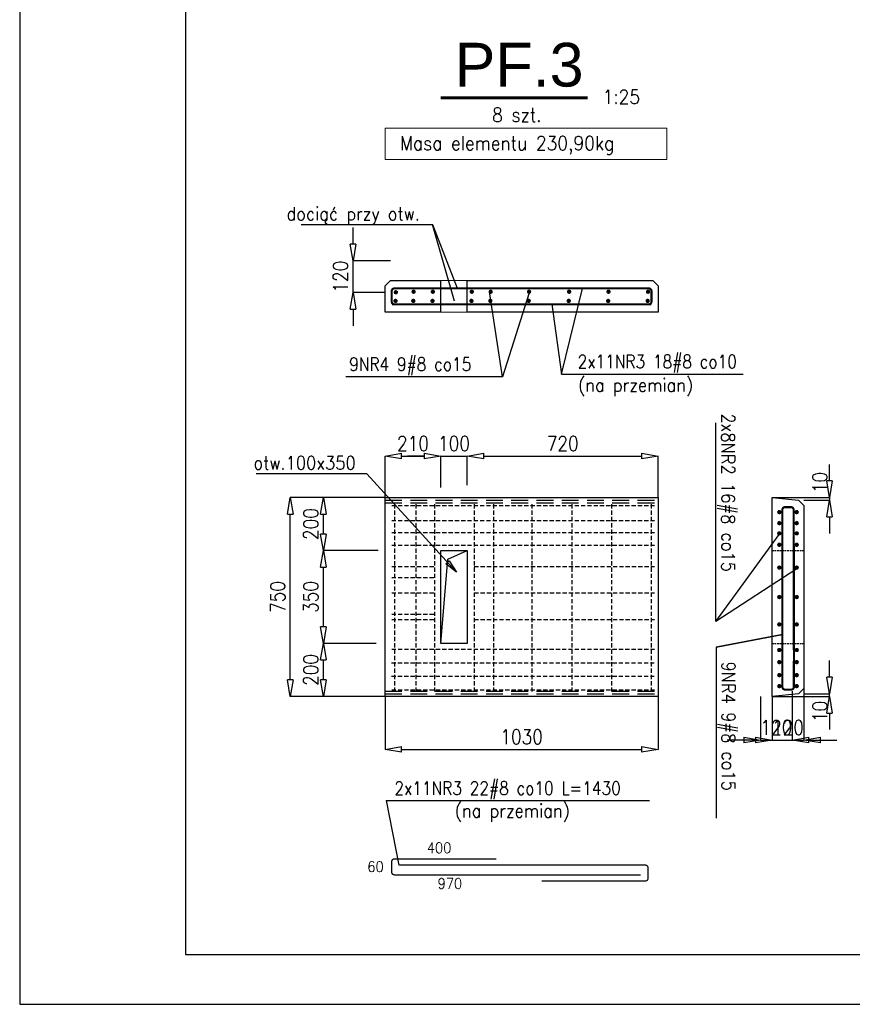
# Model space of a CAD drawing. Header units: centimetres. Extents: x -11084 to 13044, y 2736 to 15778.
# Tile 16 of 23: x 10713 to 11028, y 11155 to 11526. Entities that reach past the tile are written whole.
import ezdxf

# ---------------------------------------------------------------- set-up
doc = ezdxf.new("R2010")
doc.units = ezdxf.units.CM
doc.linetypes.add('HIDDEN', pattern=[9.525, 6.35, -3.175])
doc.linetypes.add('HIDDEN2', pattern=[4.7625, 3.175, -1.5875])
for name, color, linetype, lineweight in [('---Stal+opis', 3, 'Continuous', 18), ('---Stal+widok', 2, 'Continuous', 25), ('---Stal+wym', 9, 'Continuous', 15), ('---Widok', 7, 'Continuous', 25), ('_cienkie', 9, 'Continuous', 9), ('K---wymiar', 13, 'Continuous', 13), ('K_opis-25', 2, 'Continuous', 13)]:
    doc.layers.add(name, color=color, linetype=linetype, lineweight=lineweight)
for name, color, linetype in [('3', 3, 'Continuous'), ('5', 3, 'Continuous'), ('7', 5, 'Continuous'), ('K-3', 3, 'Continuous')]:
    doc.layers.add(name, color=color, linetype=linetype)
doc.styles.add('Arial CE', font='arial.ttf')
doc.styles.add('ROMAND', font='romand.shx', dxfattribs={"width": 0.9})
doc.styles.add('ROMANS', font='romans.shx', dxfattribs={"width": 0.85})
doc.styles.add('WYMIARY', font='ROMANS.shx', dxfattribs={"width": 0.7})
doc.dimstyles.new('1do10-cm-mm', dxfattribs={"dimscale": 0.25, "dimtxt": 19, "dimasz": 0.75, "dimexe": 0, "dimexo": 10, "dimgap": 5, "dimtad": 1, "dimlfac": 10, "dimrnd": 0.5, "dimzin": 9, "dimdsep": 46, "dimtxsty": 'ROMAND', "dimblk": 'UKS', "dimcen": 15, "dimdle": 10, "dimclrd": 256, "dimclre": 256, "dimclrt": 3, "dimadec": 1, "dimazin": 0, "dimtfac": 8e-05, "dimtix": 1, "dimtmove": 2, "dimatfit": 3, "dimldrblk": 'DOTSMALL', "dimfxl": 1, "dimtolj": 1, "dimtzin": 9, "dimarcsym": 0})
doc.dimstyles.new('SK25', dxfattribs={"dimscale": 0.25, "dimtxt": 22, "dimasz": 25, "dimexe": 0, "dimexo": 0, "dimgap": 8, "dimtad": 1, "dimlfac": 10, "dimrnd": 0.5, "dimzin": 9, "dimdsep": 46, "dimtxsty": 'ROMANS', "dimblk": 'CLOSEDBLANK', "dimcen": 0, "dimdle": 10, "dimclrd": 256, "dimclre": 256, "dimclrt": 7, "dimadec": 1, "dimazin": 0, "dimtfac": 8e-05, "dimtix": 1, "dimtmove": 2, "dimatfit": 3, "dimldrblk": 'W', "dimfxl": 1, "dimtolj": 1, "dimtzin": 9, "dimarcsym": 0})

# ---------------------------------------------------------------- blocks, each defined once
blk = doc.blocks.new('_ClosedBlank')
at = {"color": 0, "linetype": 'ByBlock', "lineweight": -2}
for p, q in [((-1, 0.167), (0, 0)), ((-1, 0.167), (-1, -0.167)), ((0, 0), (-1, -0.167))]:
    blk.add_line(p, q, dxfattribs=at)
blk = doc.blocks.new('*D270')
at = {"layer": '---Stal+wym', "lineweight": -2, "transparency": 16777216}
for p, q in [((10847.98, 11290.79), (10828.03, 11290.79)), ((10828.03, 11277.04), (10828.03, 11284.54)), ((10851.32, 11270.79), (10828.03, 11270.79))]:
    blk.add_line(p, q, dxfattribs=at)
at = {"layer": 'Defpoints', "color": 0, "transparency": 16777216}
for p in [(10828.03, 11290.79), (10847.98, 11290.79), (10851.32, 11270.79)]:
    blk.add_point(p, dxfattribs=at)
at = {"layer": '---Stal+wym', "lineweight": -2, "transparency": 16777216, "xscale": 6.25, "yscale": 6.25, "zscale": 6.25}
for p, rotation in [((10828.03, 11290.79), 90), ((10828.03, 11270.79), 270)]:
    blk.add_blockref('_ClosedBlank', p, dxfattribs=dict(at, rotation=rotation))
at = {"layer": '---Stal+wym', "color": 7, "transparency": 16777216, "insert": (10823.28, 11280.79), "char_height": 5.5, "attachment_point": 5, "rotation": 90, "style": 'ROMANS'}
blk.add_mtext('\\A1;200', dxfattribs=at)
blk = doc.blocks.new('W')
for p, q in [((0, -10), (0, 10)), ((10, 0), (-10, 0))]:
    blk.add_line(p, q)
at = {"color": 2}
blk.add_line((-5.477, -5.477), (5.477, 5.477), dxfattribs=at)
blk = doc.blocks.new('*D271')
at = {"layer": '---Stal+wym', "lineweight": -2, "transparency": 16777216}
for p, q in [((10848.76, 11325.79), (10828.03, 11325.79)), ((10828.03, 11297.04), (10828.03, 11319.54)), ((10847.98, 11290.79), (10828.03, 11290.79))]:
    blk.add_line(p, q, dxfattribs=at)
at = {"layer": 'Defpoints', "color": 0, "transparency": 16777216}
for p in [(10828.03, 11325.79), (10848.76, 11325.79), (10847.98, 11290.79)]:
    blk.add_point(p, dxfattribs=at)
at = {"layer": '---Stal+wym', "lineweight": -2, "transparency": 16777216, "xscale": 6.25, "yscale": 6.25, "zscale": 6.25}
for p, rotation in [((10828.03, 11325.79), 90), ((10828.03, 11290.79), 270)]:
    blk.add_blockref('_ClosedBlank', p, dxfattribs=dict(at, rotation=rotation))
at = {"layer": '---Stal+wym', "color": 7, "transparency": 16777216, "insert": (10823.28, 11308.29), "char_height": 5.5, "attachment_point": 5, "rotation": 90, "style": 'ROMANS'}
blk.add_mtext('\\A1;350', dxfattribs=at)
blk = doc.blocks.new('*D272')
at = {"layer": '---Stal+wym', "lineweight": -2, "transparency": 16777216}
for p, q in [((10851.32, 11345.79), (10828.03, 11345.79)), ((10828.03, 11332.04), (10828.03, 11339.54)), ((10848.76, 11325.79), (10828.03, 11325.79))]:
    blk.add_line(p, q, dxfattribs=at)
at = {"layer": 'Defpoints', "color": 0, "transparency": 16777216}
for p in [(10828.03, 11345.79), (10851.32, 11345.79), (10848.76, 11325.79)]:
    blk.add_point(p, dxfattribs=at)
at = {"layer": '---Stal+wym', "lineweight": -2, "transparency": 16777216, "xscale": 6.25, "yscale": 6.25, "zscale": 6.25}
for p, rotation in [((10828.03, 11345.79), 90), ((10828.03, 11325.79), 270)]:
    blk.add_blockref('_ClosedBlank', p, dxfattribs=dict(at, rotation=rotation))
at = {"layer": '---Stal+wym', "color": 7, "transparency": 16777216, "insert": (10823.28, 11335.79), "char_height": 5.5, "attachment_point": 5, "rotation": 90, "style": 'ROMANS'}
blk.add_mtext('\\A1;200', dxfattribs=at)
blk = doc.blocks.new('*D273')
at = {"layer": '---Stal+wym', "lineweight": -2, "transparency": 16777216}
for p, q in [((10851.32, 11345.79), (10815.56, 11345.79)), ((10815.56, 11277.04), (10815.56, 11339.54)), ((10851.32, 11270.79), (10815.56, 11270.79))]:
    blk.add_line(p, q, dxfattribs=at)
at = {"layer": 'Defpoints', "color": 0, "transparency": 16777216}
for p in [(10815.56, 11345.79), (10851.32, 11345.79), (10851.32, 11270.79)]:
    blk.add_point(p, dxfattribs=at)
at = {"layer": '---Stal+wym', "lineweight": -2, "transparency": 16777216, "xscale": 6.25, "yscale": 6.25, "zscale": 6.25}
for p, rotation in [((10815.56, 11345.79), 90), ((10815.56, 11270.79), 270)]:
    blk.add_blockref('_ClosedBlank', p, dxfattribs=dict(at, rotation=rotation))
at = {"layer": '---Stal+wym', "color": 7, "transparency": 16777216, "insert": (10810.81, 11308.29), "char_height": 5.5, "attachment_point": 5, "rotation": 90, "style": 'ROMANS'}
blk.add_mtext('\\A1;750', dxfattribs=at)
blk = doc.blocks.new('*D274')
at = {"layer": '---Stal+wym', "lineweight": -2, "transparency": 16777216}
for p, q in [((10851.32, 11345.79), (10851.32, 11361.42)), ((10857.57, 11361.42), (10866.07, 11361.42)), ((10872.32, 11349.55), (10872.32, 11361.42))]:
    blk.add_line(p, q, dxfattribs=at)
at = {"layer": 'Defpoints', "color": 0, "transparency": 16777216}
for p in [(10872.32, 11361.42), (10872.32, 11349.55), (10851.32, 11345.79)]:
    blk.add_point(p, dxfattribs=at)
at = {"layer": '---Stal+wym', "lineweight": -2, "transparency": 16777216, "xscale": 6.25, "yscale": 6.25, "zscale": 6.25, "rotation": 180}
blk.add_blockref('_ClosedBlank', (10851.32, 11361.42), dxfattribs=at)
at = {"layer": '---Stal+wym', "lineweight": -2, "transparency": 16777216, "xscale": 6.25, "yscale": 6.25, "zscale": 6.25}
blk.add_blockref('_ClosedBlank', (10872.32, 11361.42), dxfattribs=at)
at = {"layer": '---Stal+wym', "color": 7, "transparency": 16777216, "insert": (10861.82, 11366.17), "char_height": 5.5, "attachment_point": 5, "style": 'ROMANS'}
blk.add_mtext('\\A1;210', dxfattribs=at)
blk = doc.blocks.new('*D275')
at = {"layer": '---Stal+wym', "lineweight": -2, "transparency": 16777216}
for p, q in [((10866.07, 11361.42), (10859.82, 11361.42)), ((10872.32, 11349.55), (10872.32, 11361.42)), ((10872.32, 11361.42), (10882.32, 11361.42)), ((10882.32, 11350.46), (10882.32, 11361.42)), ((10888.57, 11361.42), (10894.82, 11361.42))]:
    blk.add_line(p, q, dxfattribs=at)
at = {"layer": 'Defpoints', "color": 0, "transparency": 16777216}
for p in [(10882.32, 11361.42), (10872.32, 11349.55), (10882.32, 11350.46)]:
    blk.add_point(p, dxfattribs=at)
at = {"layer": '---Stal+wym', "lineweight": -2, "transparency": 16777216, "xscale": 6.25, "yscale": 6.25, "zscale": 6.25}
blk.add_blockref('_ClosedBlank', (10872.32, 11361.42), dxfattribs=at)
at = {"layer": '---Stal+wym', "lineweight": -2, "transparency": 16777216, "xscale": 6.25, "yscale": 6.25, "zscale": 6.25, "rotation": 180}
blk.add_blockref('_ClosedBlank', (10882.32, 11361.42), dxfattribs=at)
at = {"layer": '---Stal+wym', "color": 7, "transparency": 16777216, "insert": (10877.32, 11366.17), "char_height": 5.5, "attachment_point": 5, "style": 'ROMANS'}
blk.add_mtext('\\A1;100', dxfattribs=at)
blk = doc.blocks.new('*D276')
at = {"layer": '---Stal+wym', "lineweight": -2, "transparency": 16777216}
for p, q in [((10882.32, 11350.46), (10882.32, 11361.42)), ((10888.57, 11361.42), (10948.07, 11361.42)), ((10954.32, 11345.79), (10954.32, 11361.42))]:
    blk.add_line(p, q, dxfattribs=at)
at = {"layer": 'Defpoints', "color": 0, "transparency": 16777216}
for p in [(10954.32, 11361.42), (10882.32, 11350.46), (10954.32, 11345.79)]:
    blk.add_point(p, dxfattribs=at)
at = {"layer": '---Stal+wym', "lineweight": -2, "transparency": 16777216, "xscale": 6.25, "yscale": 6.25, "zscale": 6.25, "rotation": 180}
blk.add_blockref('_ClosedBlank', (10882.32, 11361.42), dxfattribs=at)
at = {"layer": '---Stal+wym', "lineweight": -2, "transparency": 16777216, "xscale": 6.25, "yscale": 6.25, "zscale": 6.25}
blk.add_blockref('_ClosedBlank', (10954.32, 11361.42), dxfattribs=at)
at = {"layer": '---Stal+wym', "color": 7, "transparency": 16777216, "insert": (10918.32, 11366.17), "char_height": 5.5, "attachment_point": 5, "style": 'ROMANS'}
blk.add_mtext('\\A1;720', dxfattribs=at)
blk = doc.blocks.new('*D277')
at = {"layer": '---Stal+wym', "lineweight": -2, "transparency": 16777216}
for p, q in [((10839.24, 11441.33), (10839.24, 11447.58)), ((10853.32, 11435.08), (10839.24, 11435.08)), ((10839.24, 11423.08), (10839.24, 11435.08)), ((10851.32, 11423.08), (10839.24, 11423.08)), ((10839.24, 11416.83), (10839.24, 11410.58))]:
    blk.add_line(p, q, dxfattribs=at)
at = {"layer": 'Defpoints', "color": 0, "transparency": 16777216}
for p in [(10839.24, 11435.08), (10853.32, 11435.08), (10851.32, 11423.08)]:
    blk.add_point(p, dxfattribs=at)
at = {"layer": '---Stal+wym', "lineweight": -2, "transparency": 16777216, "xscale": 6.25, "yscale": 6.25, "zscale": 6.25}
for p, rotation in [((10839.24, 11435.08), 270), ((10839.24, 11423.08), 90)]:
    blk.add_blockref('_ClosedBlank', p, dxfattribs=dict(at, rotation=rotation))
at = {"layer": '---Stal+wym', "color": 7, "transparency": 16777216, "insert": (10834.49, 11429.08), "char_height": 5.5, "attachment_point": 5, "rotation": 90, "style": 'ROMANS'}
blk.add_mtext('\\A1;120', dxfattribs=at)
blk = doc.blocks.new('*D278')
at = {"layer": '5', "lineweight": -2, "transparency": 16777216}
for p, q in [((10851.32, 11270.79), (10851.32, 11250.82)), ((10954.32, 11270.79), (10954.32, 11250.82)), ((10857.57, 11250.82), (10948.07, 11250.82))]:
    blk.add_line(p, q, dxfattribs=at)
at = {"layer": 'Defpoints', "color": 0, "transparency": 16777216}
for p in [(10851.32, 11270.79), (10954.32, 11270.79), (10954.32, 11250.82)]:
    blk.add_point(p, dxfattribs=at)
at = {"layer": '5', "lineweight": -2, "transparency": 16777216, "xscale": 6.25, "yscale": 6.25, "zscale": 6.25, "rotation": 180}
blk.add_blockref('_ClosedBlank', (10851.32, 11250.82), dxfattribs=at)
at = {"layer": '5', "lineweight": -2, "transparency": 16777216, "xscale": 6.25, "yscale": 6.25, "zscale": 6.25}
blk.add_blockref('_ClosedBlank', (10954.32, 11250.82), dxfattribs=at)
at = {"layer": '5', "color": 7, "transparency": 16777216, "insert": (10902.82, 11255.57), "char_height": 5.5, "attachment_point": 5, "style": 'ROMANS'}
blk.add_mtext('\\A1;1030', dxfattribs=at)
blk = doc.blocks.new('*D279')
at = {"layer": '---Stal+wym', "lineweight": -2, "transparency": 16777216}
for p, q in [((11009.3, 11273.79), (11009.3, 11254.33)), ((10997.3, 11270.79), (10997.3, 11254.33)), ((10991.05, 11254.33), (10984.8, 11254.33)), ((10997.3, 11254.33), (11009.3, 11254.33)), ((11015.55, 11254.33), (11021.8, 11254.33))]:
    blk.add_line(p, q, dxfattribs=at)
at = {"layer": 'Defpoints', "color": 0, "transparency": 16777216}
for p in [(11009.3, 11273.79), (10997.3, 11270.79), (11009.3, 11254.33)]:
    blk.add_point(p, dxfattribs=at)
at = {"layer": '---Stal+wym', "lineweight": -2, "transparency": 16777216, "xscale": 6.25, "yscale": 6.25, "zscale": 6.25}
blk.add_blockref('_ClosedBlank', (10997.3, 11254.33), dxfattribs=at)
at = {"layer": '---Stal+wym', "lineweight": -2, "transparency": 16777216, "xscale": 6.25, "yscale": 6.25, "zscale": 6.25, "rotation": 180}
blk.add_blockref('_ClosedBlank', (11009.3, 11254.33), dxfattribs=at)
at = {"layer": '---Stal+wym', "color": 7, "transparency": 16777216, "insert": (11003.3, 11259.08), "char_height": 5.5, "attachment_point": 5, "style": 'ROMANS'}
blk.add_mtext('\\A1;120', dxfattribs=at)
blk = doc.blocks.new('*D267')
at = {"layer": '---Stal+wym', "lineweight": -2, "transparency": 16777216}
for p, q in [((11004.94, 11272.79), (11004.94, 11254.33)), ((10992.94, 11270.79), (10992.94, 11254.33)), ((10986.69, 11254.33), (10980.44, 11254.33)), ((10992.94, 11254.33), (11004.94, 11254.33)), ((11011.19, 11254.33), (11017.44, 11254.33))]:
    blk.add_line(p, q, dxfattribs=at)
at = {"layer": 'Defpoints', "color": 0, "transparency": 16777216}
for p in [(11004.94, 11272.79), (10992.94, 11270.79), (11004.94, 11254.33)]:
    blk.add_point(p, dxfattribs=at)
at = {"layer": '---Stal+wym', "lineweight": -2, "transparency": 16777216, "xscale": 6.25, "yscale": 6.25, "zscale": 6.25}
blk.add_blockref('_ClosedBlank', (10992.94, 11254.33), dxfattribs=at)
at = {"layer": '---Stal+wym', "lineweight": -2, "transparency": 16777216, "xscale": 6.25, "yscale": 6.25, "zscale": 6.25, "rotation": 180}
blk.add_blockref('_ClosedBlank', (11004.94, 11254.33), dxfattribs=at)
at = {"layer": '---Stal+wym', "color": 7, "transparency": 16777216, "insert": (10998.94, 11259.08), "char_height": 5.5, "attachment_point": 5, "style": 'ROMANS'}
blk.add_mtext('\\A1;120', dxfattribs=at)
blk = doc.blocks.new('*D341')
at = {"layer": '---Stal+wym', "lineweight": -2, "transparency": 16777216}
for p, q in [((11018.99, 11352.04), (11018.99, 11358.29)), ((10997.3, 11345.79), (11018.99, 11345.79)), ((11009.3, 11344.78), (11018.99, 11344.78)), ((11018.99, 11345.79), (11018.99, 11344.78)), ((11018.99, 11338.53), (11018.99, 11332.28))]:
    blk.add_line(p, q, dxfattribs=at)
at = {"layer": 'Defpoints', "color": 0, "transparency": 16777216}
for p in [(10997.3, 11345.79), (11009.3, 11344.78), (11018.99, 11344.78)]:
    blk.add_point(p, dxfattribs=at)
at = {"layer": '---Stal+wym', "lineweight": -2, "transparency": 16777216, "xscale": 6.25, "yscale": 6.25, "zscale": 6.25}
for p, rotation in [((11018.99, 11345.79), 270), ((11018.99, 11344.78), 90)]:
    blk.add_blockref('_ClosedBlank', p, dxfattribs=dict(at, rotation=rotation))
at = {"layer": '---Stal+wym', "color": 7, "transparency": 16777216, "insert": (11015.36, 11351.46), "char_height": 5.5, "attachment_point": 5, "rotation": 90, "style": 'ROMANS'}
blk.add_mtext('\\A1;10', dxfattribs=at)
blk = doc.blocks.new('*D342')
at = {"layer": '---Stal+wym', "lineweight": -2, "transparency": 16777216}
for p, q in [((11018.99, 11278.05), (11018.99, 11284.3)), ((10997.3, 11270.79), (11018.99, 11270.79)), ((11009.3, 11271.8), (11018.99, 11271.8)), ((11018.99, 11270.79), (11018.99, 11271.8)), ((11018.99, 11264.54), (11018.99, 11258.29))]:
    blk.add_line(p, q, dxfattribs=at)
at = {"layer": 'Defpoints', "color": 0, "transparency": 16777216}
for p in [(10997.3, 11270.79), (11009.3, 11271.8), (11018.99, 11271.8)]:
    blk.add_point(p, dxfattribs=at)
at = {"layer": '---Stal+wym', "lineweight": -2, "transparency": 16777216, "xscale": 6.25, "yscale": 6.25, "zscale": 6.25}
for p, rotation in [((11018.99, 11271.8), 270), ((11018.99, 11270.79), 90)]:
    blk.add_blockref('_ClosedBlank', p, dxfattribs=dict(at, rotation=rotation))
at = {"layer": '---Stal+wym', "color": 7, "transparency": 16777216, "insert": (11015.36, 11265.12), "char_height": 5.5, "attachment_point": 5, "rotation": 90, "style": 'ROMANS'}
blk.add_mtext('\\A1;10', dxfattribs=at)
blk = doc.blocks.new('UKS')
at = {"color": 0}
for p, q in [((0, -10), (0, 10)), ((10, 0), (-10, 0))]:
    blk.add_line(p, q, dxfattribs=at)
at = {"color": 2}
blk.add_line((-5.477, -5.477), (5.477, 5.477), dxfattribs=at)

msp = doc.modelspace()

# ---------------------------------------------------------------- linework, layer by layer
at = {"layer": '---Stal+widok'}
for points in [[(10872.317995, 11415.674425), (10851.317995, 11415.674425), (10851.317995, 11425.674425), (10853.317995, 11427.674425), (10872.317995, 11427.674425)], [(10872.317995, 11415.674425), (10872.317995, 11427.674425)], [(10882.317995, 11427.674425), (10952.317995, 11427.674425), (10954.317995, 11425.674425), (10954.317995, 11415.674425), (10882.317995, 11415.674425)], [(10882.317995, 11415.674425), (10882.317995, 11427.674425)]]:
    msp.add_lwpolyline(points, dxfattribs=at)
msp.add_lwpolyline([(10997.304027, 11270.787311), (10997.304027, 11345.787311), (11007.304027, 11344.787311), (11009.304027, 11342.787311), (11009.304027, 11273.787311), (11007.304027, 11271.787311)], close=True, dxfattribs=at)
at = {"layer": '---Widok', "color": 2}
for points in [[(10851.317995, 11270.787311), (10851.317995, 11345.787311), (10954.317995, 11345.787311), (10954.317995, 11270.787311)], [(10882.317995, 11325.787311), (10882.317995, 11290.787311), (10872.317995, 11290.787311), (10872.317995, 11325.787311)]]:
    msp.add_lwpolyline(points, close=True, dxfattribs=at)
at = {"layer": '---Widok', "color": 3, "linetype": 'HIDDEN'}
for points in [[(10851.317995, 11344.787311), (10954.317995, 11344.787311)], [(10851.317995, 11343.787311), (10954.317995, 11343.787311)], [(10851.317995, 11272.787311), (10954.317995, 11272.787311)], [(10851.317995, 11271.787311), (10954.317995, 11271.787311)]]:
    msp.add_lwpolyline(points, dxfattribs=at)
at = {"layer": '---Widok', "linetype": 'HIDDEN2', "ltscale": 0.5}
for points in [[(10854.931276, 11343.233713), (10854.931276, 11272.649243)], [(10862.902771, 11343.233713), (10862.902771, 11272.649243)], [(10869.931276, 11343.233713), (10869.931276, 11272.649243)], [(10884.933161, 11343.233713), (10884.933161, 11272.649243)], [(10892.18978, 11343.233713), (10892.18978, 11272.649243)], [(10906.733553, 11343.233713), (10906.733553, 11272.649243)], [(10921.733553, 11343.233713), (10921.733553, 11272.649243)], [(10936.733553, 11343.233713), (10936.733553, 11272.649243)], [(10951.733553, 11343.233713), (10951.733553, 11272.649243)], [(10853.817995, 11342.787311), (10952.915986, 11342.787311)], [(10853.817995, 11337.165406), (10952.915986, 11337.165406)], [(10853.817995, 11332.630859), (10952.915986, 11332.630859)], [(10853.817995, 11327.787311), (10952.915986, 11327.787311)], [(10853.817995, 11319.805271), (10869.931276, 11319.805271)], [(10884.933161, 11319.805271), (10952.915986, 11319.805271)], [(10853.817995, 11315.629736), (10869.931276, 11315.629736)], [(10853.817995, 11309.805271), (10869.931276, 11309.805271)], [(10884.933161, 11309.805271), (10952.915986, 11309.805271)], [(10853.817995, 11301.787311), (10869.931276, 11301.787311)], [(10853.817995, 11299.805271), (10869.931276, 11299.805271)], [(10884.933161, 11299.805271), (10952.915986, 11299.805271)], [(10853.817995, 11288.635069), (10952.915986, 11288.635069)], [(10853.763237, 11283.481275), (10952.861228, 11283.481275)], [(10853.763237, 11278.398802), (10952.861228, 11278.398802)], [(10853.817995, 11273.253014), (10952.915986, 11273.253014)]]:
    msp.add_lwpolyline(points, dxfattribs=at)
msp.add_lwpolyline([(10713.455063, 11154.688434), (11763.455063, 11154.688434), (11763.455063, 11896.688434), (10713.455063, 11896.688434)], close=True)
at = {"layer": '5'}
for points in [[(10877.549974, 11419.862544), (10869.176869, 11448.742126), (10878.475919, 11424.77229)], [(10905.629614, 11422.992997), (10895.570991, 11391.360473), (10890.739254, 11423.369466)], [(10914.265285, 11418.722389), (10917.906849, 11392.3543), (10925.817995, 11424.652373)], [(11006.67757, 11318.947835), (10976.066693, 11299.066089), (11000.048546, 11331.8761)], [(10872.317995, 11290.787311), (10874.990897, 11322.564615), (10882.317995, 11325.787311)], [(11001.218915, 11294.157859), (10976.227036, 11289.413734), (11001.218915, 11294.157859)], [(10851.697723, 11231.510421), (10856.566179, 11207.183737)]]:
    msp.add_lwpolyline(points, dxfattribs=at)
at = {"layer": '5', "linetype": 'HIDDEN2', "ltscale": 0.2}
for points in [[(10997.304027, 11325.787311), (11009.304027, 11325.787311)], [(10997.304027, 11290.787311), (11009.304027, 11290.787311)]]:
    msp.add_lwpolyline(points, dxfattribs=at)
at = {"layer": '7', "color": 6}
msp.add_lwpolyline([(10775.955063, 11173.438434), (11744.705063, 11173.438434), (11744.705063, 11877.938434), (10775.955063, 11877.938434)], close=True, dxfattribs=at)
at = {"layer": '_cienkie'}
for points in [[(10882.317995, 11427.674425), (10872.317995, 11427.674425)], [(10882.317995, 11415.674425), (10872.317995, 11415.674425)]]:
    msp.add_lwpolyline(points, dxfattribs=at)
at = {"layer": 'K---wymiar'}
msp.add_lwpolyline([(10851.398931, 11485.022058), (10957.56665, 11485.022058), (10957.56665, 11473.268576), (10851.398931, 11473.268576)], close=True, dxfattribs=at)
at = {"layer": 'K-3'}
for p, q in [((10819.634129, 11448.742126), (10869.176869, 11448.742126)), ((10917.906849, 11392.3543), (10986.45871, 11392.3543)), ((10895.570991, 11391.360473), (10836.525177, 11391.360473)), ((10976.066693, 11299.066089), (10976.066693, 11373.964061)), ((10976.227036, 11289.413734), (10976.227036, 11224.869134)), ((10851.697723, 11231.510421), (10951.044267, 11231.510421))]:
    msp.add_line(p, q, dxfattribs=at)
at = {"layer": 'K-3', "const_width": 0.8}
for points in [[(10855.378218, 11422.788195, 1), (10855.378218, 11423.613195, 1)], [(10862.078153, 11422.992997, 1), (10862.078153, 11423.817997, 1)], [(10869.331072, 11422.992997, 1), (10869.331072, 11423.817997, 1)], [(10884.02738, 11422.992997, 1), (10884.02738, 11423.817997, 1)], [(10891.150177, 11422.992997, 1), (10891.150177, 11423.817997, 1)], [(10905.629614, 11422.992997, 1), (10905.629614, 11423.817997, 1)], [(10920.744577, 11422.992997, 1), (10920.744577, 11423.817997, 1)], [(10935.616268, 11422.992997, 1), (10935.616268, 11423.817997, 1)], [(10950.518132, 11422.992997, 1), (10950.518132, 11423.817997, 1)], [(10855.248096, 11419.53542, 1), (10855.248096, 11420.36042, 1)], [(10861.94803, 11419.53542, 1), (10861.94803, 11420.36042, 1)], [(10869.20095, 11419.53542, 1), (10869.20095, 11420.36042, 1)], [(10883.897258, 11419.53542, 1), (10883.897258, 11420.36042, 1)], [(10891.020054, 11419.53542, 1), (10891.020054, 11420.36042, 1)], [(10905.499492, 11419.53542, 1), (10905.499492, 11420.36042, 1)], [(10920.614455, 11419.53542, 1), (10920.614455, 11420.36042, 1)], [(10935.486145, 11419.53542, 1), (10935.486145, 11420.36042, 1)], [(10950.388009, 11419.53542, 1), (10950.388009, 11420.36042, 1)], [(11000.048546, 11339.884034, 1), (11000.048546, 11340.709034, 1)], [(11006.615022, 11339.884034, 1), (11006.615022, 11340.709034, 1)], [(11000.048546, 11335.725084, 1), (11000.048546, 11336.550084, 1)], [(11006.615022, 11335.725084, 1), (11006.615022, 11336.550084, 1)], [(11000.048546, 11331.8761, 1), (11000.048546, 11332.7011, 1)], [(11006.615022, 11331.8761, 1), (11006.615022, 11332.7011, 1)], [(11000.048546, 11327.570155, 1), (11000.048546, 11328.395155, 1)], [(11006.615022, 11327.570155, 1), (11006.615022, 11328.395155, 1)], [(11000.048546, 11318.943065, 1), (11000.048546, 11319.768065, 1)], [(11006.615022, 11318.943065, 1), (11006.615022, 11319.768065, 1)], [(11000.048546, 11307.859372, 1), (11000.048546, 11308.684372, 1)], [(11006.615022, 11307.859372, 1), (11006.615022, 11308.684372, 1)], [(11000.048546, 11297.53954, 1), (11000.048546, 11298.36454, 1)], [(11006.615022, 11297.53954, 1), (11006.615022, 11298.36454, 1)], [(11000.048546, 11287.882725, 1), (11000.048546, 11288.707725, 1)], [(11006.615022, 11287.882725, 1), (11006.615022, 11288.707725, 1)], [(11000.048546, 11283.318769, 1), (11000.048546, 11284.143769, 1)], [(11006.615022, 11283.318769, 1), (11006.615022, 11284.143769, 1)], [(11000.048546, 11278.408706, 1), (11000.048546, 11279.233706, 1)], [(11006.615022, 11278.408706, 1), (11006.615022, 11279.233706, 1)], [(11000.048546, 11274.265279, 1), (11000.048546, 11275.090279, 1)], [(11006.615022, 11274.265279, 1), (11006.615022, 11275.090279, 1)]]:
    msp.add_lwpolyline(points, format="xyb", close=True, dxfattribs=at)
at = {"layer": 'K_opis-25', "const_width": 1.125}
msp.add_lwpolyline([(10872.259256, 11496.481148), (10927.793221, 11496.481148)], dxfattribs=at)
at = {"layer": 'K_opis-25'}
for points, const_width in [([(10928.817995, 11424.652373), (10854.817995, 11424.652373, 0.4142135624), (10853.817995, 11423.652373), (10853.817995, 11419.652373, 0.4142135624), (10854.817995, 11418.652373), (10951.76844, 11418.652373)], 0.8), ([(10888.817995, 11424.652373), (10950.817995, 11424.652373, -0.4142135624), (10951.817995, 11423.652373), (10951.817995, 11419.652373, -0.4142135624), (10950.817995, 11418.652373), (10853.86755, 11418.652373)], 0.8), ([(11005.485569, 11288.295481), (11005.453327, 11341.124458, 0.4294260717), (11004.454661, 11342.176093), (11002.218915, 11342.176093, 0.4142135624), (11001.218915, 11341.176093), (11001.218915, 11274.368448, 0.4142135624), (11002.218915, 11273.368448), (11004.553408, 11273.368448, 0.3842079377), (11005.548054, 11274.265112), (11005.585356, 11327.513294)], 0.8), ([(10893.338708, 11209.51096), (10854.817995, 11209.51096, 0.4142135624), (10853.817995, 11208.51096), (10853.817995, 11204.51096, 0.4142135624), (10854.817995, 11203.51096), (10947.76844, 11203.51096)], 0.5)]:
    msp.add_lwpolyline(points, format="xyb", dxfattribs=dict(at, const_width=const_width))
at = {"layer": 'K_opis-25', "linetype": 'HIDDEN2', "ltscale": 0.5, "const_width": 0.5, "elevation": 0.5}
msp.add_lwpolyline([(10910.33308, 11201.183737), (10949.516624, 11201.183737, 0.4142135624), (10950.516624, 11202.183737), (10950.516624, 11206.183737, 0.4142135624), (10949.516624, 11207.183737), (10856.566179, 11207.183737)], format="xyb", dxfattribs=at)

# ---------------------------------------------------------------- texts
at = {"layer": '---Stal+opis', "color": 3, "insert": (10901.882777, 11508.900453), "char_height": 16.5, "attachment_point": 5, "style": 'Arial CE'}
msp.add_mtext('\\A1;PF.3', dxfattribs=at)
at = {"layer": '3', "style": 'WYMIARY'}
for s, height, width, p in [('dociąć przy otw.', 5, 0.9, (10814.136529, 11450.328522)), ('2x11NR3 18#8 co10 ', 5, 0.85, (10923.946922, 11394.555788)), ('9NR4 9#8 co15 ', 5, 0.85, (10837.751589, 11393.561962)), ('(na przemian)', 5, 0.9, (10924.136435, 11385.722441)), ('otw.100x350', 5, 0.9, (10801.663155, 11356.353061)), ('2x11NR3 22#8 co10 L=1430', 5, 0.85, (10854.832655, 11233.711909)), ('(na przemian)', 5, 0.9, (10877.607877, 11225.18583)), ('400', 4, 0.9, (10867.055707, 11211.693211)), ('60', 4, 0.9, (10844.603252, 11204.600745)), ('970', 4, 0.9, (10871.144196, 11198.247765))]:
    msp.add_text(s, height=height, dxfattribs=dict(at, width=width)).set_placement(p)
at = {"layer": '3', "style": 'WYMIARY', "width": 0.9}
for s, p in [('2x8NR2 16#8 co15 ', (10978.268182, 11377.489505)), ('9NR4 9#8 co15 ', (10978.428524, 11283.940073))]:
    msp.add_text(s, height=5, rotation=270, dxfattribs=at).set_placement(p)
at = {"layer": 'K_opis-25', "style": 'WYMIARY', "width": 0.9}
for s, p in [('1:25', (10933.348624, 11494.28141)), ('8 szt.', (10891.703175, 11487.445634)), ('Masa elementu 230,90kg', (10856.96818, 11476.795063))]:
    msp.add_text(s, height=5.25, dxfattribs=at).set_placement(p)

# ---------------------------------------------------------------- dimensions: what is measured, and where the dimension line sits
at = {"layer": '---Stal+wym'}
for base, p1, p2, picture, middle in [((10839.239247, 11435.076413), (10851.317995, 11423.076413), (10853.317995, 11435.076413), '*D277', (10834.489247, 11429.076413)), ((10815.555052, 11345.787311), (10851.317995, 11270.787311), (10851.317995, 11345.787311), '*D273', (10810.805052, 11308.287311)), ((10828.029847, 11345.787311), (10848.757054, 11325.787311), (10851.317995, 11345.787311), '*D272', (10823.279847, 11335.787311)), ((10828.029847, 11325.787311), (10847.98009, 11290.787311), (10848.757054, 11325.787311), '*D271', (10823.279847, 11308.287311)), ((10828.029847, 11290.787311), (10851.317995, 11270.787311), (10847.98009, 11290.787311), '*D270', (10823.279847, 11280.787311))]:
    dim = msp.add_linear_dim(base=base, p1=p1, p2=p2, angle=90, dimstyle='SK25', dxfattribs=at)
    dim.commit()
    dim.dimension.update_dxf_attribs({"geometry": picture, "text_midpoint": middle})
for base, p1, p2, picture, middle in [((10872.317995, 11361.417082), (10851.317995, 11345.787311), (10872.317995, 11349.551634), '*D274', (10861.817995, 11366.167082)), ((10882.317995, 11361.417082), (10872.317995, 11349.551634), (10882.317995, 11350.458809), '*D275', (10877.317995, 11366.167082)), ((10954.317995, 11361.417082), (10882.317995, 11350.458809), (10954.317995, 11345.787311), '*D276', (10918.317995, 11366.167082)), ((11004.941108, 11254.33215), (10992.941108, 11270.787311), (11004.941108, 11272.787311), '*D267', (10998.941108, 11259.08215)), ((11009.304027, 11254.33215), (10997.304027, 11270.787311), (11009.304027, 11273.787311), '*D279', (11003.304027, 11259.08215))]:
    dim = msp.add_linear_dim(base=base, p1=p1, p2=p2, dimstyle='SK25', dxfattribs=at)
    dim.commit()
    dim.dimension.update_dxf_attribs({"geometry": picture, "text_midpoint": middle})
for base, p1, p2, angle, picture, middle in [((11018.987104, 11344.777901), (10997.304027, 11345.787311), (11009.304027, 11344.777901), 270, '*D341', (11015.362104, 11351.455477)), ((11018.987104, 11271.79672), (10997.304027, 11270.787311), (11009.304027, 11271.79672), 90, '*D342', (11015.362104, 11265.119144))]:
    dim = msp.add_linear_dim(base=base, p1=p1, p2=p2, angle=angle, dimstyle='SK25', dxfattribs=at)
    dim.commit()
    dim.dimension.update_dxf_attribs({"geometry": picture, "text_midpoint": middle, "dimtype": 160})
at = {"layer": '5'}
dim = msp.add_linear_dim(base=(10954.317995, 11250.822012), p1=(10851.317995, 11270.787311), p2=(10954.317995, 11270.787311), dimstyle='SK25', dxfattribs=at)
dim.commit()
dim.dimension.update_dxf_attribs({"geometry": '*D278', "text_midpoint": (10902.817995, 11255.572012)})

# ---------------------------------------------------------------- leaders
at = {"layer": '3'}
msp.add_leader([(10878.272319, 11317.6649), (10844.420517, 11354.766666), (10802.621155, 11354.766666)], dimstyle='1do10-cm-mm', override={"dimasz": 20, "dimgap": 5, "dimtad": 0, "dimldrblk": 'ClosedBlank'}, dxfattribs=at)

doc.saveas('drawing.dxf')
